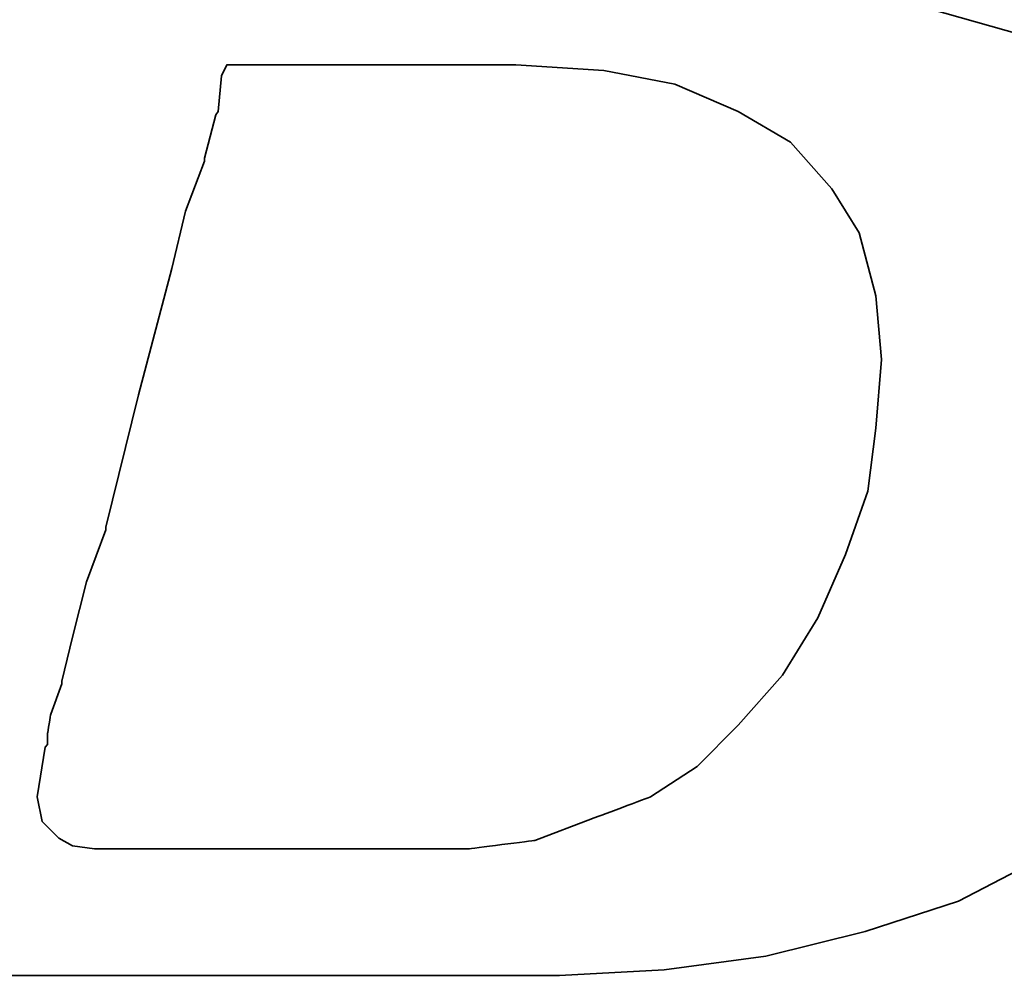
# Model space of a CAD drawing. Header units: millimetres. Extents: x 15 to 559, y 152 to 343.
# Tile 28 of 49: x 426.62 to 428.86, y 199.33 to 201.5. Entities that reach past the tile are written whole.
import ezdxf

# ---------------------------------------------------------------- set-up
doc = ezdxf.new("R2010")
doc.units = ezdxf.units.MM
doc.header["$LTSCALE"] = 0.15
doc.layers.add('DIM', color=4, linetype='CONTINUOUS')
doc.layers.add('layer 1', color=7, linetype='CONTINUOUS')

# ---------------------------------------------------------------- blocks, each defined once
blk = doc.blocks.new('TBI MOTION logo(完整正式版)')
at = {"layer": 'layer 1', "color": 22, "lineweight": 35}
for points, knots in [([(-64.65375, -6.86375), (-64.65375, -6.86375), (-64.84375, -7.29625), (-64.84375, -7.29625), (-64.84375, -7.29625), (-64.84375, -7.29625), (-64.86875, -7.34375), (-64.86875, -7.34375), (-64.86875, -7.34375), (-64.86875, -7.34375), (-64.86875, -7.36875), (-64.86875, -7.36875), (-64.86875, -7.36875), (-64.86875, -7.36875), (-65.15375, -7.65375), (-65.15375, -7.65375), (-65.15375, -7.65375), (-65.15375, -7.65375), (-65.17875, -7.65375), (-65.17875, -7.65375), (-65.17875, -7.65375), (-65.17875, -7.65375), (-65.20375, -7.67875), (-65.20375, -7.67875), (-65.20375, -7.67875), (-65.20375, -7.67875), (-65.58875, -7.87125), (-65.58875, -7.87125), (-65.58875, -7.87125), (-65.58875, -7.87125), (-65.63375, -7.87125), (-65.63375, -7.87125), (-65.63375, -7.87125), (-65.63375, -7.87125), (-65.65875, -7.89375), (-65.65875, -7.89375), (-65.65875, -7.89375), (-65.65875, -7.89375), (-66.09375, -7.94375), (-66.09375, -7.94375), (-66.09375, -7.94375), (-66.09375, -7.94375), (-66.11375, -7.94375), (-66.11375, -7.94375), (-66.11375, -7.94375), (-66.11375, -7.94375), (-66.16375, -7.94375), (-66.16375, -7.94375), (-66.16375, -7.94375), (-66.16375, -7.94375), (-66.30875, -7.94375), (-66.30875, -7.94375), (-66.30875, -7.94375), (-66.30875, -7.94375), (-66.69375, -7.94375), (-66.69375, -7.94375), (-66.69375, -7.94375), (-66.69375, -7.94375), (-67.07375, -7.94375), (-67.07375, -7.94375), (-67.07375, -7.94375), (-67.07375, -7.94375), (-67.12375, -7.94375), (-67.12375, -7.94375), (-67.12375, -7.94375), (-67.12375, -7.94375), (-67.12375, -7.96625), (-67.12375, -7.96625), (-67.12375, -7.96625), (-67.12375, -7.96625), (-67.14875, -7.99125), (-67.14875, -7.99125), (-67.14875, -7.99125), (-67.14875, -7.99125), (-67.24375, -8.34875), (-67.24375, -8.34875), (-67.24375, -8.34875), (-67.24375, -8.34875), (-67.31375, -8.68625), (-67.31375, -8.68625), (-67.31375, -8.68625), (-67.31375, -8.68625), (-67.26875, -8.68625), (-67.26875, -8.68625), (-67.26875, -8.68625), (-67.26875, -8.68625), (-67.07375, -8.68625), (-67.07375, -8.68625), (-67.07375, -8.68625), (-67.07375, -8.68625), (-66.54875, -8.68625), (-66.54875, -8.68625), (-66.54875, -8.68625), (-66.54875, -8.68625), (-65.82625, -8.68625), (-65.82625, -8.68625), (-65.82625, -8.68625), (-65.82625, -8.68625), (-65.01375, -8.68625), (-65.01375, -8.68625), (-65.01375, -8.68625), (-65.01375, -8.68625), (-64.05375, -8.68625), (-64.05375, -8.68625), (-64.05375, -8.68625), (-64.05375, -8.68625), (-62.08375, -8.68625), (-62.08375, -8.68625), (-62.08375, -8.68625), (-62.08375, -8.68625), (-60.06875, -8.68625), (-60.06875, -8.68625), (-60.06875, -8.68625), (-60.06875, -8.68625), (-59.10875, -8.68625), (-59.10875, -8.68625), (-59.10875, -8.68625), (-59.10875, -8.68625), (-58.29375, -8.68625), (-58.29375, -8.68625), (-58.29375, -8.68625), (-58.29375, -8.68625), (-57.57375, -8.68625), (-57.57375, -8.68625), (-57.57375, -8.68625), (-57.57375, -8.68625), (-57.04875, -8.68625), (-57.04875, -8.68625), (-57.04875, -8.68625), (-57.04875, -8.68625), (-56.85375, -8.68625), (-56.85375, -8.68625), (-56.85375, -8.68625), (-56.85375, -8.68625), (-56.70875, -8.68625), (-56.70875, -8.68625), (-56.70875, -8.68625), (-56.70875, -8.68625), (-56.61375, -8.68625), (-56.61375, -8.68625), (-56.61375, -8.68625), (-56.61375, -8.68625), (-56.56875, -8.68625), (-56.56875, -8.68625), (-56.56875, -8.68625), (-56.56875, -8.68625), (-55.65375, -8.63875), (-55.65375, -8.63875), (-55.65375, -8.63875), (-55.65375, -8.63875), (-54.76875, -8.51875), (-54.76875, -8.51875), (-54.76875, -8.51875), (-54.76875, -8.51875), (-53.90375, -8.30375), (-53.90375, -8.30375), (-53.90375, -8.30375), (-53.90375, -8.30375), (-53.08875, -8.03875), (-53.08875, -8.03875), (-53.08875, -8.03875), (-53.08875, -8.03875), (-52.34375, -7.65375), (-52.34375, -7.65375), (-52.34375, -7.65375), (-52.34375, -7.65375), (-51.69875, -7.29625), (-51.69875, -7.29625), (-51.69875, -7.29625), (-51.69875, -7.29625), (-51.21875, -6.91125), (-51.21875, -6.91125), (-51.21875, -6.91125), (-51.21875, -6.91125), (-50.83375, -6.50375), (-50.83375, -6.50375), (-50.83375, -6.50375), (-50.83375, -6.50375), (-50.44875, -5.94875), (-50.44875, -5.94875), (-50.44875, -5.94875), (-50.44875, -5.94875), (-50.13875, -5.30375), (-50.13875, -5.30375), (-50.13875, -5.30375), (-50.13875, -5.30375), (-49.99375, -4.65375), (-49.99375, -4.65375), (-49.99375, -4.65375), (-49.99375, -4.65375), (-49.92375, -3.98375), (-49.92375, -3.98375), (-49.92375, -3.98375), (-49.92375, -3.98375), (-49.99375, -3.19374), (-49.99375, -3.19374), (-49.99375, -3.19374), (-49.99375, -3.19374), (-50.23374, -2.44874), (-50.23374, -2.44874), (-50.23374, -2.44874), (-50.23374, -2.44874), (-50.59375, -1.87374), (-50.59375, -1.87374), (-50.59375, -1.87374), (-50.59375, -1.87374), (-51.09875, -1.31874), (-51.09875, -1.31874), (-51.09875, -1.31874), (-51.09875, -1.31874), (-51.74375, -0.81875), (-51.74375, -0.81875), (-51.74375, -0.81875), (-51.74375, -0.81875), (-52.53875, -0.48125), (-52.53875, -0.48125), (-52.53875, -0.48125), (-52.53875, -0.48125), (-53.47375, -0.21875), (-53.47375, -0.21875), (-53.47375, -0.21875), (-53.47375, -0.21875), (-54.52875, -0.04874), (-54.52875, -0.04874), (-54.52875, -0.04874), (-54.52875, -0.04874), (-55.65375, 0.12125), (-55.65375, 0.12125), (-55.65375, 0.12125), (-55.65375, 0.12125), (-54.50375, 0.28624), (-54.50375, 0.28624), (-54.50375, 0.28624), (-54.50375, 0.28624), (-53.83375, 0.38124), (-53.83375, 0.38124), (-53.83375, 0.38124), (-53.83375, 0.38124), (-53.18375, 0.50125), (-53.18375, 0.50125), (-53.18375, 0.50125), (-53.18375, 0.50125), (-52.55875, 0.66874), (-52.55875, 0.66874), (-52.55875, 0.66874), (-52.55875, 0.66874), (-52.03375, 0.86124), (-52.03375, 0.86124), (-52.03375, 0.86124), (-52.03375, 0.86124), (-51.50374, 1.03124), (-51.50374, 1.03124), (-51.50374, 1.03124), (-51.50374, 1.03124), (-51.09875, 1.27125), (-51.09875, 1.27125), (-51.09875, 1.27125), (-51.09875, 1.27125), (-50.71375, 1.48624), (-50.71375, 1.48624), (-50.71375, 1.48624), (-50.71375, 1.48624), (-50.37625, 1.77625), (-50.37625, 1.77625), (-50.37625, 1.77625), (-50.37625, 1.77625), (-49.82375, 2.37625), (-49.82375, 2.37625), (-49.82375, 2.37625), (-49.82375, 2.37625), (-49.41875, 2.99625), (-49.41875, 2.99625), (-49.41875, 2.99625), (-49.41875, 2.99625), (-49.22375, 3.76625), (-49.22375, 3.76625), (-49.22375, 3.76625), (-49.22375, 3.76625), (-49.15375, 4.50874), (-49.15375, 4.50874), (-49.15375, 4.50874), (-49.15375, 4.50874), (-49.20375, 5.25125), (-49.20375, 5.25125), (-49.20375, 5.25125), (-49.20375, 5.25125), (-49.41875, 5.92625), (-49.41875, 5.92625), (-49.41875, 5.92625), (-49.41875, 5.92625), (-49.77875, 6.47625), (-49.77875, 6.47625), (-49.77875, 6.47625), (-49.77875, 6.47625), (-50.33125, 7.02624), (-50.33125, 7.02624), (-50.33125, 7.02624), (-50.33125, 7.02624), (-51.00125, 7.43625), (-51.00125, 7.43625), (-51.00125, 7.43625), (-51.00125, 7.43625), (-51.79375, 7.72625), (-51.79375, 7.72625), (-51.79375, 7.72625), (-51.79375, 7.72625), (-52.72875, 7.89124), (-52.72875, 7.89124), (-52.72875, 7.89124), (-52.72875, 7.89124), (-53.83375, 7.98625), (-53.83375, 7.98625), (-53.83375, 7.98625), (-53.83375, 7.98625), (-53.92875, 7.98625), (-53.92875, 7.98625), (-53.92875, 7.98625), (-53.92875, 7.98625), (-54.26375, 7.98625), (-54.26375, 7.98625), (-54.26375, 7.98625), (-54.26375, 7.98625), (-54.74375, 7.98625), (-54.74375, 7.98625), (-54.74375, 7.98625), (-54.74375, 7.98625), (-55.36875, 7.98625), (-55.36875, 7.98625), (-55.36875, 7.98625), (-55.36875, 7.98625), (-56.13375, 7.98625), (-56.13375, 7.98625), (-56.13375, 7.98625), (-56.13375, 7.98625), (-56.94875, 7.98625), (-56.94875, 7.98625), (-56.94875, 7.98625), (-56.94875, 7.98625), (-58.77625, 7.98625), (-58.77625, 7.98625), (-58.77625, 7.98625), (-58.77625, 7.98625), (-60.59875, 7.98625), (-60.59875, 7.98625), (-60.59875, 7.98625), (-60.59875, 7.98625), (-61.41375, 7.98625), (-61.41375, 7.98625), (-61.41375, 7.98625), (-61.41375, 7.98625), (-62.17875, 7.98625), (-62.17875, 7.98625), (-62.17875, 7.98625), (-62.17875, 7.98625), (-62.80375, 7.98625), (-62.80375, 7.98625), (-62.80375, 7.98625), (-62.80375, 7.98625), (-63.30625, 7.98625), (-63.30625, 7.98625), (-63.30625, 7.98625), (-63.30625, 7.98625), (-63.57375, 7.98625), (-63.57375, 7.98625), (-63.57375, 7.98625), (-63.57375, 7.98625), (-63.57375, 7.96375), (-63.57375, 7.96375), (-63.57375, 7.96375), (-63.57375, 7.96375), (-63.59875, 7.94125), (-63.59875, 7.94125), (-63.59875, 7.94125), (-63.59875, 7.94125), (-63.69375, 7.55625), (-63.69375, 7.55625), (-63.69375, 7.55625), (-63.69375, 7.55625), (-63.76375, 7.24624), (-63.76375, 7.24624), (-63.76375, 7.24624), (-63.76375, 7.24624), (-63.23875, 7.24624), (-63.23875, 7.24624), (-63.23875, 7.24624), (-63.23875, 7.24624), (-62.75875, 7.24624), (-62.75875, 7.24624), (-62.75875, 7.24624), (-62.75875, 7.24624), (-62.61125, 7.24624), (-62.61125, 7.24624), (-62.61125, 7.24624), (-62.61125, 7.24624), (-62.56625, 7.24624), (-62.56625, 7.24624), (-62.56625, 7.24624), (-62.56625, 7.24624), (-62.22875, 7.24624), (-62.22875, 7.24624), (-62.22875, 7.24624), (-62.22875, 7.24624), (-62.20375, 7.24624), (-62.20375, 7.24624), (-62.20375, 7.24624), (-62.20375, 7.24624), (-62.17875, 7.21875), (-62.17875, 7.21875), (-62.17875, 7.21875), (-62.17875, 7.21875), (-61.96375, 7.17125), (-61.96375, 7.17125), (-61.96375, 7.17125), (-61.96375, 7.17125), (-61.72375, 7.12624), (-61.72375, 7.12624), (-61.72375, 7.12624), (-61.72375, 7.12624), (-61.70375, 7.12624), (-61.70375, 7.12624), (-61.70375, 7.12624), (-61.70375, 7.12624), (-61.55875, 7.07624), (-61.55875, 7.07624), (-61.55875, 7.07624), (-61.55875, 7.07624), (-61.50875, 7.07624), (-61.50875, 7.07624), (-61.50875, 7.07624), (-61.50875, 7.07624), (-61.48375, 7.02624), (-61.48375, 7.02624), (-61.48375, 7.02624), (-61.48375, 7.02624), (-61.31875, 6.83375), (-61.31875, 6.83375), (-61.31875, 6.83375), (-61.31875, 6.83375), (-61.29375, 6.81125), (-61.29375, 6.81125), (-61.29375, 6.81125), (-61.29375, 6.81125), (-61.29375, 6.78625), (-61.29375, 6.78625), (-61.29375, 6.78625), (-61.29375, 6.78625), (-61.19875, 6.50124), (-61.19875, 6.50124), (-61.19875, 6.50124), (-61.19875, 6.50124), (-61.17375, 6.45124), (-61.17375, 6.45124), (-61.17375, 6.45124), (-61.17375, 6.45124), (-61.19875, 6.40625), (-61.19875, 6.40625), (-61.19875, 6.40625), (-61.19875, 6.40625), (-61.26875, 5.99624), (-61.26875, 5.99624), (-61.26875, 5.99624), (-61.26875, 5.99624), (-61.26875, 5.85125), (-61.26875, 5.85125), (-61.26875, 5.85125), (-61.26875, 5.85125), (-61.26875, 5.82625), (-61.26875, 5.82625), (-61.26875, 5.82625), (-61.26875, 5.82625), (-61.29375, 5.80625), (-61.29375, 5.80625), (-61.29375, 5.80625), (-61.29375, 5.80625), (-61.34125, 5.66125), (-61.34125, 5.66125), (-61.34125, 5.66125), (-61.34125, 5.66125), (-61.41375, 5.44625), (-61.41375, 5.44625), (-61.41375, 5.44625), (-61.41375, 5.44625), (-61.48375, 5.15625), (-61.48375, 5.15625), (-61.48375, 5.15625), (-61.48375, 5.15625), (-61.58375, 4.82124), (-61.58375, 4.82124), (-61.58375, 4.82124), (-61.58375, 4.82124), (-61.79875, 4.00375), (-61.79875, 4.00375), (-61.79875, 4.00375), (-61.79875, 4.00375), (-62.05875, 2.99625), (-62.05875, 2.99625), (-62.05875, 2.99625), (-62.05875, 2.99625), (-62.34875, 1.91625), (-62.34875, 1.91625), (-62.34875, 1.91625), (-62.34875, 1.91625), (-62.97375, -0.41124), (-62.97375, -0.41124), (-62.97375, -0.41124), (-62.97375, -0.41124), (-63.59875, -2.75875), (-63.59875, -2.75875), (-63.59875, -2.75875), (-63.59875, -2.75875), (-63.88375, -3.86374), (-63.88375, -3.86374), (-63.88375, -3.86374), (-63.88375, -3.86374), (-64.14875, -4.82374), (-64.14875, -4.82374), (-64.14875, -4.82374), (-64.14875, -4.82374), (-64.36375, -5.64125), (-64.36375, -5.64125), (-64.36375, -5.64125), (-64.36375, -5.64125), (-64.43625, -5.97625), (-64.43625, -5.97625), (-64.43625, -5.97625), (-64.43625, -5.97625), (-64.50875, -6.28625), (-64.50875, -6.28625), (-64.50875, -6.28625), (-64.50875, -6.28625), (-64.50875, -6.30875), (-64.50875, -6.30875), (-64.50875, -6.30875), (-64.50875, -6.30875), (-64.57875, -6.50375), (-64.57875, -6.50375), (-64.57875, -6.50375), (-64.57875, -6.50375), (-64.62875, -6.69625), (-64.62875, -6.69625), (-64.62875, -6.69625), (-64.62875, -6.69625), (-64.62875, -6.76875), (-64.62875, -6.76875), (-64.62875, -6.76875), (-64.62875, -6.76875), (-64.62875, -6.81375), (-64.62875, -6.81375), (-64.62875, -6.81375), (-64.62875, -6.81375), (-64.62875, -6.83875), (-64.62875, -6.83875), (-64.62875, -6.83875), (-64.62875, -6.83875), (-64.65375, -6.86375), (-64.65375, -6.86375)], [0, 0, 0, 0, 0.0071942, 0.0071942, 0.0071942, 0.0071943, 0.0143885, 0.0143885, 0.0143885, 0.0143885, 0.0215827, 0.0215827, 0.0215827, 0.0215827, 0.028777, 0.028777, 0.028777, 0.028777, 0.0359712, 0.0359712, 0.0359712, 0.0359712, 0.0431655, 0.0431655, 0.0431655, 0.0431655, 0.0503597, 0.0503597, 0.0503597, 0.0503597, 0.057554, 0.057554, 0.057554, 0.057554, 0.0647482, 0.0647482, 0.0647482, 0.0647482, 0.0719424, 0.0719424, 0.0719424, 0.0719425, 0.0791367, 0.0791367, 0.0791367, 0.0791367, 0.0863309, 0.0863309, 0.0863309, 0.0863309, 0.0935252, 0.0935252, 0.0935252, 0.0935252, 0.1007194, 0.1007194, 0.1007194, 0.1007194, 0.1079137, 0.1079137, 0.1079137, 0.1079137, 0.1151079, 0.1151079, 0.1151079, 0.1151079, 0.1223022, 0.1223022, 0.1223022, 0.1223022, 0.1294964, 0.1294964, 0.1294964, 0.1294964, 0.1366906, 0.1366906, 0.1366906, 0.1366907, 0.1438849, 0.1438849, 0.1438849, 0.1438849, 0.1510791, 0.1510791, 0.1510791, 0.1510791, 0.1582734, 0.1582734, 0.1582734, 0.1582734, 0.1654676, 0.1654676, 0.1654676, 0.1654676, 0.1726619, 0.1726619, 0.1726619, 0.1726619, 0.1798561, 0.1798561, 0.1798561, 0.1798561, 0.1870504, 0.1870504, 0.1870504, 0.1870504, 0.1942446, 0.1942446, 0.1942446, 0.1942446, 0.2014388, 0.2014388, 0.2014388, 0.2014389, 0.2086331, 0.2086331, 0.2086331, 0.2086331, 0.2158273, 0.2158273, 0.2158273, 0.2158273, 0.2230216, 0.2230216, 0.2230216, 0.2230216, 0.2302158, 0.2302158, 0.2302158, 0.2302158, 0.2374101, 0.2374101, 0.2374101, 0.2374101, 0.2446043, 0.2446043, 0.2446043, 0.2446043, 0.2517986, 0.2517986, 0.2517986, 0.2517986, 0.2589928, 0.2589928, 0.2589928, 0.2589928, 0.2661871, 0.2661871, 0.2661871, 0.2661871, 0.2733813, 0.2733813, 0.2733813, 0.2733813, 0.2805755, 0.2805755, 0.2805755, 0.2805755, 0.2877698, 0.2877698, 0.2877698, 0.2877698, 0.294964, 0.294964, 0.294964, 0.294964, 0.3021583, 0.3021583, 0.3021583, 0.3021583, 0.3093525, 0.3093525, 0.3093525, 0.3093525, 0.3165468, 0.3165468, 0.3165468, 0.3165468, 0.323741, 0.323741, 0.323741, 0.323741, 0.3309353, 0.3309353, 0.3309353, 0.3309353, 0.3381295, 0.3381295, 0.3381295, 0.3381295, 0.3453237, 0.3453237, 0.3453237, 0.3453238, 0.352518, 0.352518, 0.352518, 0.352518, 0.3597122, 0.3597122, 0.3597122, 0.3597122, 0.3669065, 0.3669065, 0.3669065, 0.3669065, 0.3741007, 0.3741007, 0.3741007, 0.3741007, 0.381295, 0.381295, 0.381295, 0.381295, 0.3884892, 0.3884892, 0.3884892, 0.3884892, 0.3956835, 0.3956835, 0.3956835, 0.3956835, 0.4028777, 0.4028777, 0.4028777, 0.4028777, 0.4100719, 0.4100719, 0.4100719, 0.410072, 0.4172662, 0.4172662, 0.4172662, 0.4172662, 0.4244604, 0.4244604, 0.4244604, 0.4244604, 0.4316547, 0.4316547, 0.4316547, 0.4316547, 0.4388489, 0.4388489, 0.4388489, 0.4388489, 0.4460432, 0.4460432, 0.4460432, 0.4460432, 0.4532374, 0.4532374, 0.4532374, 0.4532374, 0.4604317, 0.4604317, 0.4604317, 0.4604317, 0.4676259, 0.4676259, 0.4676259, 0.4676259, 0.4748201, 0.4748201, 0.4748201, 0.4748202, 0.4820144, 0.4820144, 0.4820144, 0.4820144, 0.4892086, 0.4892086, 0.4892086, 0.4892086, 0.4964029, 0.4964029, 0.4964029, 0.4964029, 0.5035971, 0.5035971, 0.5035971, 0.5035971, 0.5107914, 0.5107914, 0.5107914, 0.5107914, 0.5179856, 0.5179856, 0.5179856, 0.5179856, 0.5251799, 0.5251799, 0.5251799, 0.5251799, 0.5323741, 0.5323741, 0.5323741, 0.5323741, 0.5395683, 0.5395683, 0.5395683, 0.5395684, 0.5467626, 0.5467626, 0.5467626, 0.5467626, 0.5539568, 0.5539568, 0.5539568, 0.5539568, 0.5611511, 0.5611511, 0.5611511, 0.5611511, 0.5683453, 0.5683453, 0.5683453, 0.5683453, 0.5755396, 0.5755396, 0.5755396, 0.5755396, 0.5827338, 0.5827338, 0.5827338, 0.5827338, 0.5899281, 0.5899281, 0.5899281, 0.5899281, 0.5971223, 0.5971223, 0.5971223, 0.5971223, 0.6043165, 0.6043165, 0.6043165, 0.6043166, 0.6115108, 0.6115108, 0.6115108, 0.6115108, 0.618705, 0.618705, 0.618705, 0.618705, 0.6258993, 0.6258993, 0.6258993, 0.6258993, 0.6330935, 0.6330935, 0.6330935, 0.6330935, 0.6402878, 0.6402878, 0.6402878, 0.6402878, 0.647482, 0.647482, 0.647482, 0.647482, 0.6546763, 0.6546763, 0.6546763, 0.6546763, 0.6618705, 0.6618705, 0.6618705, 0.6618705, 0.6690647, 0.6690647, 0.6690647, 0.6690648, 0.676259, 0.676259, 0.676259, 0.676259, 0.6834532, 0.6834532, 0.6834532, 0.6834532, 0.6906475, 0.6906475, 0.6906475, 0.6906475, 0.6978417, 0.6978417, 0.6978417, 0.6978417, 0.705036, 0.705036, 0.705036, 0.705036, 0.7122302, 0.7122302, 0.7122302, 0.7122302, 0.7194245, 0.7194245, 0.7194245, 0.7194245, 0.7266187, 0.7266187, 0.7266187, 0.7266187, 0.7338129, 0.7338129, 0.7338129, 0.733813, 0.7410072, 0.7410072, 0.7410072, 0.7410072, 0.7482014, 0.7482014, 0.7482014, 0.7482014, 0.7553957, 0.7553957, 0.7553957, 0.7553957, 0.7625899, 0.7625899, 0.7625899, 0.7625899, 0.7697842, 0.7697842, 0.7697842, 0.7697842, 0.7769784, 0.7769784, 0.7769784, 0.7769784, 0.7841727, 0.7841727, 0.7841727, 0.7841727, 0.7913669, 0.7913669, 0.7913669, 0.7913669, 0.7985612, 0.7985612, 0.7985612, 0.7985612, 0.8057554, 0.8057554, 0.8057554, 0.8057554, 0.8129496, 0.8129496, 0.8129496, 0.8129497, 0.8201439, 0.8201439, 0.8201439, 0.8201439, 0.8273381, 0.8273381, 0.8273381, 0.8273381, 0.8345324, 0.8345324, 0.8345324, 0.8345324, 0.8417266, 0.8417266, 0.8417266, 0.8417266, 0.8489209, 0.8489209, 0.8489209, 0.8489209, 0.8561151, 0.8561151, 0.8561151, 0.8561151, 0.8633094, 0.8633094, 0.8633094, 0.8633094, 0.8705036, 0.8705036, 0.8705036, 0.8705036, 0.8776978, 0.8776978, 0.8776978, 0.8776979, 0.8848921, 0.8848921, 0.8848921, 0.8848921, 0.8920863, 0.8920863, 0.8920863, 0.8920863, 0.8992806, 0.8992806, 0.8992806, 0.8992806, 0.9064748, 0.9064748, 0.9064748, 0.9064748, 0.9136691, 0.9136691, 0.9136691, 0.9136691, 0.9208633, 0.9208633, 0.9208633, 0.9208633, 0.9280576, 0.9280576, 0.9280576, 0.9280576, 0.9352518, 0.9352518, 0.9352518, 0.9352518, 0.942446, 0.942446, 0.942446, 0.9424461, 0.9496403, 0.9496403, 0.9496403, 0.9496403, 0.9568345, 0.9568345, 0.9568345, 0.9568345, 0.9640288, 0.9640288, 0.9640288, 0.9640288, 0.971223, 0.971223, 0.971223, 0.971223, 0.9784173, 0.9784173, 0.9784173, 0.9784173, 0.9856115, 0.9856115, 0.9856115, 0.9856115, 0.9928058, 0.9928058, 0.9928058, 0.9928058, 1, 1, 1, 1]), ([(-61.03125, -6.57375), (-61.03125, -6.57375), (-61.03125, -6.67125), (-61.03125, -6.67125), (-61.03125, -6.67125), (-61.03125, -6.67125), (-61.05375, -6.69625), (-61.05375, -6.69625), (-61.05375, -6.69625), (-61.05375, -6.69625), (-61.12375, -7.12875), (-61.12375, -7.12875), (-61.12375, -7.12875), (-61.12375, -7.12875), (-61.07875, -7.34375), (-61.07875, -7.34375), (-61.07875, -7.34375), (-61.07875, -7.34375), (-60.93375, -7.48875), (-60.93375, -7.48875), (-60.93375, -7.48875), (-60.93375, -7.48875), (-60.81375, -7.55625), (-60.81375, -7.55625), (-60.81375, -7.55625), (-60.81375, -7.55625), (-60.62375, -7.58375), (-60.62375, -7.58375), (-60.62375, -7.58375), (-60.62375, -7.58375), (-60.30875, -7.58375), (-60.30875, -7.58375), (-60.30875, -7.58375), (-60.30875, -7.58375), (-59.97375, -7.58375), (-59.97375, -7.58375), (-59.97375, -7.58375), (-59.97375, -7.58375), (-59.87875, -7.58375), (-59.87875, -7.58375), (-59.87875, -7.58375), (-59.87875, -7.58375), (-59.63625, -7.58375), (-59.63625, -7.58375), (-59.63625, -7.58375), (-59.63625, -7.58375), (-58.96875, -7.58375), (-58.96875, -7.58375), (-58.96875, -7.58375), (-58.96875, -7.58375), (-58.29375, -7.58375), (-58.29375, -7.58375), (-58.29375, -7.58375), (-58.29375, -7.58375), (-58.05375, -7.58375), (-58.05375, -7.58375), (-58.05375, -7.58375), (-58.05375, -7.58375), (-57.98375, -7.58375), (-57.98375, -7.58375), (-57.98375, -7.58375), (-57.98375, -7.58375), (-57.35875, -7.58375), (-57.35875, -7.58375), (-57.35875, -7.58375), (-57.35875, -7.58375), (-56.78375, -7.50875), (-56.78375, -7.50875), (-56.78375, -7.50875), (-56.78375, -7.50875), (-56.27875, -7.31875), (-56.27875, -7.31875), (-56.27875, -7.31875), (-56.27875, -7.31875), (-55.77375, -7.12875), (-55.77375, -7.12875), (-55.77375, -7.12875), (-55.77375, -7.12875), (-55.36875, -6.86375), (-55.36875, -6.86375), (-55.36875, -6.86375), (-55.36875, -6.86375), (-55.00875, -6.50375), (-55.00875, -6.50375), (-55.00875, -6.50375), (-55.00875, -6.50375), (-54.62375, -6.06875), (-54.62375, -6.06875), (-54.62375, -6.06875), (-54.62375, -6.06875), (-54.31375, -5.56875), (-54.31375, -5.56875), (-54.31375, -5.56875), (-54.31375, -5.56875), (-54.07375, -5.01625), (-54.07375, -5.01625), (-54.07375, -5.01625), (-54.07375, -5.01625), (-53.87875, -4.46374), (-53.87875, -4.46374), (-53.87875, -4.46374), (-53.87875, -4.46374), (-53.80875, -3.91375), (-53.80875, -3.91375), (-53.80875, -3.91375), (-53.80875, -3.91375), (-53.75875, -3.31375), (-53.75875, -3.31375), (-53.75875, -3.31375), (-53.75875, -3.31375), (-53.80875, -2.75875), (-53.80875, -2.75875), (-53.80875, -2.75875), (-53.80875, -2.75875), (-53.95375, -2.20875), (-53.95375, -2.20875), (-53.95375, -2.20875), (-53.95375, -2.20875), (-54.19375, -1.82625), (-54.19375, -1.82625), (-54.19375, -1.82625), (-54.19375, -1.82625), (-54.55375, -1.41875), (-54.55375, -1.41875), (-54.55375, -1.41875), (-54.55375, -1.41875), (-55.00875, -1.15125), (-55.00875, -1.15125), (-55.00875, -1.15125), (-55.00875, -1.15125), (-55.56125, -0.91375), (-55.56125, -0.91375), (-55.56125, -0.91375), (-55.56125, -0.91375), (-56.18125, -0.79375), (-56.18125, -0.79375), (-56.18125, -0.79375), (-56.18125, -0.79375), (-56.94875, -0.74374), (-56.94875, -0.74374), (-56.94875, -0.74374), (-56.94875, -0.74374), (-56.99875, -0.74374), (-56.99875, -0.74374), (-56.99875, -0.74374), (-56.99875, -0.74374), (-57.09375, -0.74374), (-57.09375, -0.74374), (-57.09375, -0.74374), (-57.09375, -0.74374), (-57.38375, -0.74374), (-57.38375, -0.74374), (-57.38375, -0.74374), (-57.38375, -0.74374), (-57.76875, -0.74374), (-57.76875, -0.74374), (-57.76875, -0.74374), (-57.76875, -0.74374), (-58.24625, -0.74374), (-58.24625, -0.74374), (-58.24625, -0.74374), (-58.24625, -0.74374), (-58.72875, -0.74374), (-58.72875, -0.74374), (-58.72875, -0.74374), (-58.72875, -0.74374), (-59.20875, -0.74374), (-59.20875, -0.74374), (-59.20875, -0.74374), (-59.20875, -0.74374), (-59.46875, -0.74374), (-59.46875, -0.74374), (-59.46875, -0.74374), (-59.46875, -0.74374), (-59.51625, -0.83875), (-59.51625, -0.83875), (-59.51625, -0.83875), (-59.51625, -0.83875), (-59.54375, -1.15125), (-59.54375, -1.15125), (-59.54375, -1.15125), (-59.54375, -1.15125), (-59.56375, -1.17874), (-59.56375, -1.17874), (-59.56375, -1.17874), (-59.56375, -1.17874), (-59.66375, -1.55875), (-59.66375, -1.55875), (-59.66375, -1.55875), (-59.66375, -1.55875), (-59.66375, -1.58375), (-59.66375, -1.58375), (-59.66375, -1.58375), (-59.66375, -1.58375), (-59.82875, -2.01874), (-59.82875, -2.01874), (-59.82875, -2.01874), (-59.82875, -2.01874), (-59.94875, -2.52125), (-59.94875, -2.52125), (-59.94875, -2.52125), (-59.94875, -2.52125), (-60.23875, -3.62375), (-60.23875, -3.62375), (-60.23875, -3.62375), (-60.23875, -3.62375), (-60.52375, -4.77624), (-60.52375, -4.77624), (-60.52375, -4.77624), (-60.52375, -4.77624), (-60.52375, -4.79874), (-60.52375, -4.79874), (-60.52375, -4.79874), (-60.52375, -4.79874), (-60.69125, -5.25375), (-60.69125, -5.25375), (-60.69125, -5.25375), (-60.69125, -5.25375), (-60.81375, -5.73625), (-60.81375, -5.73625), (-60.81375, -5.73625), (-60.81375, -5.73625), (-60.90875, -6.11875), (-60.90875, -6.11875), (-60.90875, -6.11875), (-60.90875, -6.11875), (-60.90875, -6.14375), (-60.90875, -6.14375), (-60.90875, -6.14375), (-60.90875, -6.14375), (-61.00375, -6.40875), (-61.00375, -6.40875), (-61.00375, -6.40875), (-61.00375, -6.40875), (-61.03125, -6.57375), (-61.03125, -6.57375)], [0, 0, 0, 0, 0.0169492, 0.0169492, 0.0169492, 0.0169492, 0.0338983, 0.0338983, 0.0338983, 0.0338983, 0.0508475, 0.0508475, 0.0508475, 0.0508475, 0.0677966, 0.0677966, 0.0677966, 0.0677966, 0.0847458, 0.0847458, 0.0847458, 0.0847458, 0.1016949, 0.1016949, 0.1016949, 0.1016949, 0.1186441, 0.1186441, 0.1186441, 0.1186441, 0.1355932, 0.1355932, 0.1355932, 0.1355932, 0.1525424, 0.1525424, 0.1525424, 0.1525424, 0.1694915, 0.1694915, 0.1694915, 0.1694915, 0.1864407, 0.1864407, 0.1864407, 0.1864407, 0.2033898, 0.2033898, 0.2033898, 0.2033898, 0.220339, 0.220339, 0.220339, 0.220339, 0.2372881, 0.2372881, 0.2372881, 0.2372881, 0.2542373, 0.2542373, 0.2542373, 0.2542373, 0.2711864, 0.2711864, 0.2711864, 0.2711865, 0.2881356, 0.2881356, 0.2881356, 0.2881356, 0.3050847, 0.3050847, 0.3050847, 0.3050848, 0.3220339, 0.3220339, 0.3220339, 0.3220339, 0.3389831, 0.3389831, 0.3389831, 0.3389831, 0.3559322, 0.3559322, 0.3559322, 0.3559322, 0.3728814, 0.3728814, 0.3728814, 0.3728814, 0.3898305, 0.3898305, 0.3898305, 0.3898305, 0.4067797, 0.4067797, 0.4067797, 0.4067797, 0.4237288, 0.4237288, 0.4237288, 0.4237288, 0.440678, 0.440678, 0.440678, 0.440678, 0.4576271, 0.4576271, 0.4576271, 0.4576271, 0.4745763, 0.4745763, 0.4745763, 0.4745763, 0.4915254, 0.4915254, 0.4915254, 0.4915254, 0.5084746, 0.5084746, 0.5084746, 0.5084746, 0.5254237, 0.5254237, 0.5254237, 0.5254237, 0.5423729, 0.5423729, 0.5423729, 0.5423729, 0.559322, 0.559322, 0.559322, 0.559322, 0.5762712, 0.5762712, 0.5762712, 0.5762712, 0.5932203, 0.5932203, 0.5932203, 0.5932203, 0.6101695, 0.6101695, 0.6101695, 0.6101695, 0.6271186, 0.6271186, 0.6271186, 0.6271187, 0.6440678, 0.6440678, 0.6440678, 0.6440678, 0.6610169, 0.6610169, 0.6610169, 0.661017, 0.6779661, 0.6779661, 0.6779661, 0.6779661, 0.6949153, 0.6949153, 0.6949153, 0.6949153, 0.7118644, 0.7118644, 0.7118644, 0.7118644, 0.7288136, 0.7288136, 0.7288136, 0.7288136, 0.7457627, 0.7457627, 0.7457627, 0.7457627, 0.7627119, 0.7627119, 0.7627119, 0.7627119, 0.779661, 0.779661, 0.779661, 0.779661, 0.7966102, 0.7966102, 0.7966102, 0.7966102, 0.8135593, 0.8135593, 0.8135593, 0.8135593, 0.8305085, 0.8305085, 0.8305085, 0.8305085, 0.8474576, 0.8474576, 0.8474576, 0.8474576, 0.8644068, 0.8644068, 0.8644068, 0.8644068, 0.8813559, 0.8813559, 0.8813559, 0.8813559, 0.8983051, 0.8983051, 0.8983051, 0.8983051, 0.9152542, 0.9152542, 0.9152542, 0.9152542, 0.9322034, 0.9322034, 0.9322034, 0.9322034, 0.9491525, 0.9491525, 0.9491525, 0.9491526, 0.9661017, 0.9661017, 0.9661017, 0.9661017, 0.9830508, 0.9830508, 0.9830508, 0.9830509, 1, 1, 1, 1])]:
    blk.add_open_spline(points, degree=3, knots=knots, dxfattribs=at)

msp = doc.modelspace()

# ---------------------------------------------------------------- block references
at = {"layer": 'DIM', "color": 7, "xscale": 0.2606204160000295, "yscale": 0.2606204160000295, "zscale": 0.2606204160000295}
msp.add_blockref('TBI MOTION logo(完整正式版)', (442.5895, 201.5942), dxfattribs=at)

doc.saveas('drawing.dxf')
